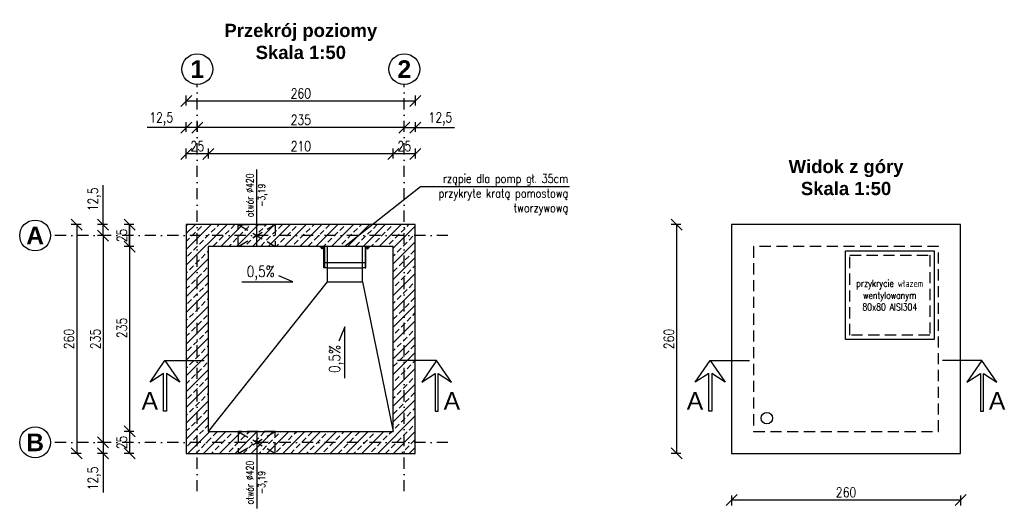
# Model space of a CAD drawing. Header units: millimetres. Extents: x -62780 to 1772512, y -757464 to -52755.
# Tile 36 of 65: x 1757832 to 1758950, y -584279 to -583723. Entities that reach past the tile are written whole.
import ezdxf

# ---------------------------------------------------------------- set-up
doc = ezdxf.new("R2010")
doc.units = ezdxf.units.MM
doc.linetypes.add('DASHDOT', pattern=[25.4, 12.7, -6.35, 0, -6.35])
doc.linetypes.add('DASHED', pattern=[19.05, 12.7, -6.35])
for name, color, linetype in [('AAA Cienka linia', 11, 'Continuous'), ('AAA Kreskowanie', 30, 'Continuous'), ('AAA L-Opis', 3, 'Continuous'), ('AAA Opis', 2, 'Continuous'), ('AAA Osie', 1, 'DASHDOT'), ('AAA Przerywana', 8, 'DASHED'), ('AAA Widok', 2, 'Continuous'), ('AAA Wymiar', 1, 'Continuous'), ('AAA Ściana', 7, 'Continuous')]:
    doc.layers.add(name, color=color, linetype=linetype)
doc.styles.add('Arial B', font='arialbd.ttf')
doc.styles.get("Standard").update_dxf_attribs({"font": 'simplex.shx', "width": 0.8})
doc.dimstyles.new('1 do 50', dxfattribs={"dimscale": 5, "dimtxt": 2.25, "dimasz": 2.5, "dimexe": 1.25, "dimexo": 0.625, "dimtad": 1, "dimdec": 1, "dimrnd": 0.5, "dimtxsty": 'Standard', "dimblk": 'OBLIQUE', "dimcen": 2.5, "dimclrd": 256, "dimclre": 256, "dimclrt": 2, "dimadec": 0, "dimazin": 0, "dimtfac": 1, "dimtdec": 0, "dimtmove": 0, "dimatfit": 3, "dimldrblk": 'OBLIQUE', "dimfxl": 1, "dimfxlon": 1, "dimlwd": -1, "dimlwe": -1, "dimarcsym": 0})

# ---------------------------------------------------------------- blocks, each defined once
blk = doc.blocks.new('_OBLIQUE')
at = {"color": 0, "linetype": 'ByBlock', "lineweight": -2}
blk.add_line((-0.5, -0.5), (0.5, 0.5), dxfattribs=at)
blk = doc.blocks.new('*D77')
at = {"layer": 'AAA Wymiar'}
for p, q in [((1758582.5, -583955.5), (1758571.3, -583955.5)), ((1758577.5, -583955.5), (1758577.5, -584215.5)), ((1758582.5, -584215.5), (1758571.3, -584215.5))]:
    blk.add_line(p, q, dxfattribs=at)
at = {"layer": 'Defpoints', "color": 0, "lineweight": -2}
for p in [(1758639.9, -583955.5), (1758577.5, -584215.5), (1758639.9, -584215.5)]:
    blk.add_point(p, dxfattribs=at)
at = {"layer": 'AAA Wymiar', "xscale": 12.5, "yscale": 12.5, "zscale": 12.5}
for p, rotation in [((1758577.5, -583955.5), 90), ((1758577.5, -584215.5), 270)]:
    blk.add_blockref('_OBLIQUE', p, dxfattribs=dict(at, rotation=rotation))
at = {"layer": 'AAA Wymiar', "color": 2, "lineweight": -2, "insert": (1758568.8, -584085.5), "char_height": 11.25, "attachment_point": 5, "rotation": 90}
blk.add_mtext('260', dxfattribs=at)
blk = doc.blocks.new('*D78')
at = {"layer": 'AAA Wymiar'}
for p, q in [((1758639.9, -584263.4), (1758639.9, -584274.7)), ((1758899.9, -584263.4), (1758899.9, -584274.7)), ((1758899.9, -584268.4), (1758639.9, -584268.4))]:
    blk.add_line(p, q, dxfattribs=at)
at = {"layer": 'Defpoints', "color": 0, "lineweight": -2}
for p in [(1758639.9, -584215.5), (1758899.9, -584215.5), (1758639.9, -584268.4)]:
    blk.add_point(p, dxfattribs=at)
at = {"layer": 'AAA Wymiar', "xscale": 12.5, "yscale": 12.5, "zscale": 12.5, "rotation": 180}
blk.add_blockref('_OBLIQUE', (1758639.9, -584268.4), dxfattribs=at)
at = {"layer": 'AAA Wymiar', "xscale": 12.5, "yscale": 12.5, "zscale": 12.5}
blk.add_blockref('_OBLIQUE', (1758899.9, -584268.4), dxfattribs=at)
at = {"layer": 'AAA Wymiar', "color": 2, "lineweight": -2, "insert": (1758769.9, -584259.7), "char_height": 11.25, "attachment_point": 5}
blk.add_mtext('260', dxfattribs=at)
blk = doc.blocks.new('*D79')
at = {"layer": 'AAA Wymiar'}
for p, q in [((1758255.9, -583880.4), (1758255.9, -583869.1)), ((1758280.9, -583880.4), (1758280.9, -583869.1)), ((1758280.9, -583875.4), (1758255.9, -583875.4))]:
    blk.add_line(p, q, dxfattribs=at)
at = {"layer": 'Defpoints', "color": 0, "lineweight": -2}
for p in [(1758255.9, -583875.4), (1758280.9, -583955.5), (1758255.9, -583980.5)]:
    blk.add_point(p, dxfattribs=at)
at = {"layer": 'AAA Wymiar', "xscale": 12.5, "yscale": 12.5, "zscale": 12.5, "rotation": 180}
blk.add_blockref('_OBLIQUE', (1758255.9, -583875.4), dxfattribs=at)
at = {"layer": 'AAA Wymiar', "xscale": 12.5, "yscale": 12.5, "zscale": 12.5}
blk.add_blockref('_OBLIQUE', (1758280.9, -583875.4), dxfattribs=at)
at = {"layer": 'AAA Wymiar', "color": 2, "lineweight": -2, "insert": (1758268.4, -583866.6), "char_height": 11.25, "attachment_point": 5}
blk.add_mtext('25', dxfattribs=at)
blk = doc.blocks.new('*D80')
at = {"layer": 'AAA Wymiar'}
for p, q in [((1758045.9, -583880.4), (1758045.9, -583869.1)), ((1758255.9, -583880.4), (1758255.9, -583869.1)), ((1758255.9, -583875.4), (1758045.9, -583875.4))]:
    blk.add_line(p, q, dxfattribs=at)
at = {"layer": 'Defpoints', "color": 0, "lineweight": -2}
for p in [(1758045.9, -583875.4), (1758045.9, -583980.5), (1758255.9, -583980.5)]:
    blk.add_point(p, dxfattribs=at)
at = {"layer": 'AAA Wymiar', "xscale": 12.5, "yscale": 12.5, "zscale": 12.5, "rotation": 180}
blk.add_blockref('_OBLIQUE', (1758045.9, -583875.4), dxfattribs=at)
at = {"layer": 'AAA Wymiar', "xscale": 12.5, "yscale": 12.5, "zscale": 12.5}
blk.add_blockref('_OBLIQUE', (1758255.9, -583875.4), dxfattribs=at)
at = {"layer": 'AAA Wymiar', "color": 2, "lineweight": -2, "insert": (1758150.9, -583866.6), "char_height": 11.25, "attachment_point": 5}
blk.add_mtext('210', dxfattribs=at)
blk = doc.blocks.new('*D81')
at = {"layer": 'AAA Wymiar'}
for p, q in [((1758020.9, -583880.4), (1758020.9, -583869.1)), ((1758045.9, -583880.4), (1758045.9, -583869.1)), ((1758045.9, -583875.4), (1758020.9, -583875.4))]:
    blk.add_line(p, q, dxfattribs=at)
at = {"layer": 'Defpoints', "color": 0, "lineweight": -2}
for p in [(1758020.9, -583875.4), (1758020.9, -583955.5), (1758045.9, -583980.5)]:
    blk.add_point(p, dxfattribs=at)
at = {"layer": 'AAA Wymiar', "xscale": 12.5, "yscale": 12.5, "zscale": 12.5, "rotation": 180}
blk.add_blockref('_OBLIQUE', (1758020.9, -583875.4), dxfattribs=at)
at = {"layer": 'AAA Wymiar', "xscale": 12.5, "yscale": 12.5, "zscale": 12.5}
blk.add_blockref('_OBLIQUE', (1758045.9, -583875.4), dxfattribs=at)
at = {"layer": 'AAA Wymiar', "color": 2, "lineweight": -2, "insert": (1758033.4, -583866.6), "char_height": 11.25, "attachment_point": 5}
blk.add_mtext('25', dxfattribs=at)
blk = doc.blocks.new('*D82')
at = {"layer": 'AAA Wymiar'}
for p, q in [((1758268.4, -583850.4), (1758268.4, -583839.1)), ((1758280.9, -583850.4), (1758280.9, -583839.1)), ((1758268.4, -583845.4), (1758280.9, -583845.4)), ((1758280.9, -583845.4), (1758325.3, -583845.4))]:
    blk.add_line(p, q, dxfattribs=at)
at = {"layer": 'Defpoints', "color": 0, "lineweight": -2}
for p in [(1758280.9, -583845.4), (1758280.9, -583955.5), (1758268.4, -583968)]:
    blk.add_point(p, dxfattribs=at)
at = {"layer": 'AAA Wymiar', "xscale": 12.5, "yscale": 12.5, "zscale": 12.5, "rotation": 180}
blk.add_blockref('_OBLIQUE', (1758268.4, -583845.4), dxfattribs=at)
at = {"layer": 'AAA Wymiar', "xscale": 12.5, "yscale": 12.5, "zscale": 12.5}
blk.add_blockref('_OBLIQUE', (1758280.9, -583845.4), dxfattribs=at)
at = {"layer": 'AAA Wymiar', "color": 2, "lineweight": -2, "insert": (1758309.4, -583835.6), "char_height": 11.25, "attachment_point": 5}
blk.add_mtext('12,5', dxfattribs=at)
blk = doc.blocks.new('*D83')
at = {"layer": 'AAA Wymiar'}
for p, q in [((1758033.4, -583850.4), (1758033.4, -583839.1)), ((1758268.4, -583850.4), (1758268.4, -583839.1)), ((1758268.4, -583845.4), (1758033.4, -583845.4))]:
    blk.add_line(p, q, dxfattribs=at)
at = {"layer": 'Defpoints', "color": 0, "lineweight": -2}
for p in [(1758033.4, -583845.4), (1758033.4, -583968), (1758268.4, -583968)]:
    blk.add_point(p, dxfattribs=at)
at = {"layer": 'AAA Wymiar', "xscale": 12.5, "yscale": 12.5, "zscale": 12.5, "rotation": 180}
blk.add_blockref('_OBLIQUE', (1758033.4, -583845.4), dxfattribs=at)
at = {"layer": 'AAA Wymiar', "xscale": 12.5, "yscale": 12.5, "zscale": 12.5}
blk.add_blockref('_OBLIQUE', (1758268.4, -583845.4), dxfattribs=at)
at = {"layer": 'AAA Wymiar', "color": 2, "lineweight": -2, "insert": (1758150.9, -583836.6), "char_height": 11.25, "attachment_point": 5}
blk.add_mtext('235', dxfattribs=at)
blk = doc.blocks.new('*D84')
at = {"layer": 'AAA Wymiar'}
for p, q in [((1758020.9, -583850.4), (1758020.9, -583839.1)), ((1758033.4, -583850.4), (1758033.4, -583839.1)), ((1758020.9, -583845.4), (1757976.4, -583845.4)), ((1758033.4, -583845.4), (1758020.9, -583845.4))]:
    blk.add_line(p, q, dxfattribs=at)
at = {"layer": 'Defpoints', "color": 0, "lineweight": -2}
for p in [(1758020.9, -583845.4), (1758020.9, -583955.5), (1758033.4, -583968)]:
    blk.add_point(p, dxfattribs=at)
at = {"layer": 'AAA Wymiar', "xscale": 12.5, "yscale": 12.5, "zscale": 12.5, "rotation": 180}
blk.add_blockref('_OBLIQUE', (1758020.9, -583845.4), dxfattribs=at)
at = {"layer": 'AAA Wymiar', "xscale": 12.5, "yscale": 12.5, "zscale": 12.5}
blk.add_blockref('_OBLIQUE', (1758033.4, -583845.4), dxfattribs=at)
at = {"layer": 'AAA Wymiar', "color": 2, "lineweight": -2, "insert": (1757992.4, -583835.6), "char_height": 11.25, "attachment_point": 5}
blk.add_mtext('12,5', dxfattribs=at)
blk = doc.blocks.new('*D85')
at = {"layer": 'AAA Wymiar'}
for p, q in [((1758020.9, -583820.4), (1758020.9, -583809.1)), ((1758280.9, -583815.4), (1758020.9, -583815.4)), ((1758280.9, -583820.4), (1758280.9, -583809.1))]:
    blk.add_line(p, q, dxfattribs=at)
at = {"layer": 'Defpoints', "color": 0, "lineweight": -2}
for p in [(1758020.9, -583815.4), (1758020.9, -583955.5), (1758280.9, -583955.5)]:
    blk.add_point(p, dxfattribs=at)
at = {"layer": 'AAA Wymiar', "xscale": 12.5, "yscale": 12.5, "zscale": 12.5, "rotation": 180}
blk.add_blockref('_OBLIQUE', (1758020.9, -583815.4), dxfattribs=at)
at = {"layer": 'AAA Wymiar', "xscale": 12.5, "yscale": 12.5, "zscale": 12.5}
blk.add_blockref('_OBLIQUE', (1758280.9, -583815.4), dxfattribs=at)
at = {"layer": 'AAA Wymiar', "color": 2, "lineweight": -2, "insert": (1758150.9, -583806.6), "char_height": 11.25, "attachment_point": 5}
blk.add_mtext('260', dxfattribs=at)
blk = doc.blocks.new('*D86')
at = {"layer": 'AAA Wymiar'}
for p, q in [((1757961.4, -583955.5), (1757950.2, -583955.5)), ((1757956.4, -583980.5), (1757956.4, -583955.5)), ((1757961.4, -583980.5), (1757950.2, -583980.5))]:
    blk.add_line(p, q, dxfattribs=at)
at = {"layer": 'Defpoints', "color": 0, "lineweight": -2}
for p in [(1757956.4, -583955.5), (1758020.9, -583955.5), (1758045.9, -583980.5)]:
    blk.add_point(p, dxfattribs=at)
at = {"layer": 'AAA Wymiar', "xscale": 12.5, "yscale": 12.5, "zscale": 12.5}
for p, rotation in [((1757956.4, -583955.5), 90), ((1757956.4, -583980.5), 270)]:
    blk.add_blockref('_OBLIQUE', p, dxfattribs=dict(at, rotation=rotation))
at = {"layer": 'AAA Wymiar', "color": 2, "lineweight": -2, "insert": (1757947.7, -583968), "char_height": 11.25, "attachment_point": 5, "rotation": 90}
blk.add_mtext('25', dxfattribs=at)
blk = doc.blocks.new('*D87')
at = {"layer": 'AAA Wymiar'}
for p, q in [((1757961.4, -583955.5), (1757950.2, -583955.5)), ((1757956.4, -583955.5), (1757956.4, -584190.5)), ((1757961.4, -584190.5), (1757950.2, -584190.5))]:
    blk.add_line(p, q, dxfattribs=at)
at = {"layer": 'Defpoints', "color": 0, "lineweight": -2}
for p in [(1758020.9, -583955.5), (1757956.4, -584190.5), (1758045.9, -584190.5)]:
    blk.add_point(p, dxfattribs=at)
at = {"layer": 'AAA Wymiar', "xscale": 12.5, "yscale": 12.5, "zscale": 12.5}
for p, rotation in [((1757956.4, -583955.5), 90), ((1757956.4, -584190.5), 270)]:
    blk.add_blockref('_OBLIQUE', p, dxfattribs=dict(at, rotation=rotation))
at = {"layer": 'AAA Wymiar', "color": 2, "lineweight": -2, "insert": (1757947.7, -584073), "char_height": 11.25, "attachment_point": 5, "rotation": 90}
blk.add_mtext('235', dxfattribs=at)
blk = doc.blocks.new('*D88')
at = {"layer": 'AAA Wymiar'}
for p, q in [((1757961.4, -584190.5), (1757950.2, -584190.5)), ((1757956.4, -584190.5), (1757956.4, -584215.5)), ((1757961.4, -584215.5), (1757950.2, -584215.5))]:
    blk.add_line(p, q, dxfattribs=at)
at = {"layer": 'Defpoints', "color": 0, "lineweight": -2}
for p in [(1758045.9, -584190.5), (1757956.4, -584215.5), (1758020.9, -584215.5)]:
    blk.add_point(p, dxfattribs=at)
at = {"layer": 'AAA Wymiar', "xscale": 12.5, "yscale": 12.5, "zscale": 12.5}
for p, rotation in [((1757956.4, -584190.5), 90), ((1757956.4, -584215.5), 270)]:
    blk.add_blockref('_OBLIQUE', p, dxfattribs=dict(at, rotation=rotation))
at = {"layer": 'AAA Wymiar', "color": 2, "lineweight": -2, "insert": (1757947.7, -584203), "char_height": 11.25, "attachment_point": 5, "rotation": 90}
blk.add_mtext('25', dxfattribs=at)
blk = doc.blocks.new('*D89')
at = {"layer": 'AAA Wymiar'}
for p, q in [((1757926.4, -583955.5), (1757926.4, -583911)), ((1757931.4, -583955.5), (1757920.2, -583955.5)), ((1757926.4, -583968), (1757926.4, -583955.5)), ((1757931.4, -583968), (1757920.2, -583968))]:
    blk.add_line(p, q, dxfattribs=at)
at = {"layer": 'Defpoints', "color": 0, "lineweight": -2}
for p in [(1757926.4, -583955.5), (1758020.9, -583955.5), (1758033.4, -583968)]:
    blk.add_point(p, dxfattribs=at)
at = {"layer": 'AAA Wymiar', "xscale": 12.5, "yscale": 12.5, "zscale": 12.5}
for p, rotation in [((1757926.4, -583955.5), 90), ((1757926.4, -583968), 270)]:
    blk.add_blockref('_OBLIQUE', p, dxfattribs=dict(at, rotation=rotation))
at = {"layer": 'AAA Wymiar', "color": 2, "lineweight": -2, "insert": (1757916.6, -583927), "char_height": 11.25, "attachment_point": 5, "rotation": 90}
blk.add_mtext('12,5', dxfattribs=at)
blk = doc.blocks.new('*D90')
at = {"layer": 'AAA Wymiar'}
for p, q in [((1757931.4, -583968), (1757920.2, -583968)), ((1757926.4, -583968), (1757926.4, -584203)), ((1757931.4, -584203), (1757920.2, -584203))]:
    blk.add_line(p, q, dxfattribs=at)
at = {"layer": 'Defpoints', "color": 0, "lineweight": -2}
for p in [(1758033.4, -583968), (1757926.4, -584203), (1758033.4, -584203)]:
    blk.add_point(p, dxfattribs=at)
at = {"layer": 'AAA Wymiar', "xscale": 12.5, "yscale": 12.5, "zscale": 12.5}
for p, rotation in [((1757926.4, -583968), 90), ((1757926.4, -584203), 270)]:
    blk.add_blockref('_OBLIQUE', p, dxfattribs=dict(at, rotation=rotation))
at = {"layer": 'AAA Wymiar', "color": 2, "lineweight": -2, "insert": (1757917.7, -584085.5), "char_height": 11.25, "attachment_point": 5, "rotation": 90}
blk.add_mtext('235', dxfattribs=at)
blk = doc.blocks.new('*D91')
at = {"layer": 'AAA Wymiar'}
for p, q in [((1757931.4, -584203), (1757920.2, -584203)), ((1757926.4, -584203), (1757926.4, -584215.5)), ((1757931.4, -584215.5), (1757920.2, -584215.5)), ((1757926.4, -584215.5), (1757926.4, -584259.9))]:
    blk.add_line(p, q, dxfattribs=at)
at = {"layer": 'Defpoints', "color": 0, "lineweight": -2}
for p in [(1758033.4, -584203), (1757926.4, -584215.5), (1758020.9, -584215.5)]:
    blk.add_point(p, dxfattribs=at)
at = {"layer": 'AAA Wymiar', "xscale": 12.5, "yscale": 12.5, "zscale": 12.5}
for p, rotation in [((1757926.4, -584203), 90), ((1757926.4, -584215.5), 270)]:
    blk.add_blockref('_OBLIQUE', p, dxfattribs=dict(at, rotation=rotation))
at = {"layer": 'AAA Wymiar', "color": 2, "lineweight": -2, "insert": (1757916.6, -584243.9), "char_height": 11.25, "attachment_point": 5, "rotation": 90}
blk.add_mtext('12,5', dxfattribs=at)
blk = doc.blocks.new('*D92')
at = {"layer": 'AAA Wymiar'}
for p, q in [((1757901.4, -583955.5), (1757890.2, -583955.5)), ((1757896.4, -583955.5), (1757896.4, -584215.5)), ((1757901.4, -584215.5), (1757890.2, -584215.5))]:
    blk.add_line(p, q, dxfattribs=at)
at = {"layer": 'Defpoints', "color": 0, "lineweight": -2}
for p in [(1758020.9, -583955.5), (1757896.4, -584215.5), (1758020.9, -584215.5)]:
    blk.add_point(p, dxfattribs=at)
at = {"layer": 'AAA Wymiar', "xscale": 12.5, "yscale": 12.5, "zscale": 12.5}
for p, rotation in [((1757896.4, -583955.5), 90), ((1757896.4, -584215.5), 270)]:
    blk.add_blockref('_OBLIQUE', p, dxfattribs=dict(at, rotation=rotation))
at = {"layer": 'AAA Wymiar', "color": 2, "lineweight": -2, "insert": (1757887.7, -584085.5), "char_height": 11.25, "attachment_point": 5, "rotation": 90}
blk.add_mtext('260', dxfattribs=at)
blk = doc.blocks.new('zw$D912')
at = {"layer": 'AAA Cienka linia', "lineweight": -2}
for p, q in [((-82.1, -1.1), (-81.9, -1)), ((-82.1, -1.7), (-82.1, -1.1)), ((-81.9, -1.8), (-82.1, -1.7)), ((-81.2, -0.8), (-82, -0.8)), ((-82, -1), (-82, -0.8)), ((-82, -1), (-80.2, -1)), ((-81.9, -1), (-81.8, -1)), ((-81.8, -1.8), (-81.9, -1.8)), ((-81.1, -1), (-81.8, -1)), ((-81.1, -1.8), (-81.8, -1.8)), ((-81.6, -0.8), (-80.7, -0.8)), ((-81.6, -1.1), (-81.6, -1)), ((-81.6, -1.7), (-81.6, -1.1)), ((-81.6, -1.1), (-81.1, -1.1)), ((-81.6, -1.8), (-81.6, -1.1)), ((-81.6, -2.4), (-81.6, -1.8)), ((-81.6, -2.5), (-81.6, -1.8)), ((-80.6, -1.8), (-81.6, -1.8)), ((-80.7, -1.8), (-81.6, -1.8)), ((-81.1, -1.8), (-81.6, -1.8)), ((-81.6, -1.8), (-81.6, -1.8)), ((-81.6, -1.8), (-81.6, -1.8)), ((-81.6, -2.5), (-81.6, -2.4)), ((-81.1, -2.4), (-81.6, -2.4)), ((-81.1, -2.5), (-81.6, -2.5)), ((-81.2, -0.8), (-81.2, -0.8)), ((-80.2, -0.8), (-81.2, -0.8)), ((-81.2, -0.8), (-81.2, -0.8)), ((-81.1, -1.9), (-81.1, -0.9)), ((-81.1, -1), (-80.4, -1)), ((-81.1, -1.1), (-80.7, -1.1)), ((-81.1, -1.8), (-81.1, -2.7)), ((-80.4, -1.8), (-81.1, -1.8)), ((-80.6, -1.8), (-81.1, -1.8)), ((-80.6, -2.4), (-81.1, -2.4)), ((-80.7, -2.5), (-81.1, -2.5)), ((-80.6, -1), (-80.7, -1.1)), ((-80.7, -1.7), (-80.7, -1.1)), ((-80.7, -1.1), (-80.7, -1.8)), ((-80.7, -2.5), (-80.7, -1.8)), ((-80.7, -1.8), (-80.6, -1.8)), ((-80.6, -2.4), (-80.7, -2.5)), ((-80.6, -1.8), (-80.6, -2.4)), ((-80.6, -1.8), (-80.6, -1.8)), ((-80.4, -1), (-80.3, -1)), ((-80.3, -1.8), (-80.4, -1.8)), ((-80.3, -1), (-80.2, -1.1)), ((-80.2, -1.7), (-80.3, -1.8)), ((-80.2, -1), (-80.2, -0.8)), ((-80.2, -1.7), (-80.2, -1.1)), ((-30.3, -1), (-30.5, -1.1)), ((-30.5, -1.7), (-30.5, -1.1)), ((-30.5, -1.7), (-30.3, -1.8)), ((-30.4, -0.8), (-29.5, -0.8)), ((-30.4, -1), (-30.4, -0.8)), ((-28.6, -1), (-30.4, -1)), ((-30.2, -1), (-30.3, -1)), ((-30.3, -1.8), (-30.2, -1.8)), ((-29.5, -1), (-30.2, -1)), ((-30.2, -1.8), (-29.5, -1.8)), ((-29.1, -0.8), (-30, -0.8)), ((-30, -1), (-30, -1.1)), ((-30, -1.7), (-30, -1.1)), ((-29.5, -1.1), (-30, -1.1)), ((-30, -1.1), (-30, -1.8)), ((-30, -1.8), (-30, -2.4)), ((-30, -2.5), (-30, -1.8)), ((-30, -1.8), (-29, -1.8)), ((-30, -1.8), (-29.1, -1.8)), ((-30, -1.8), (-29.5, -1.8)), ((-30, -1.8), (-30, -1.8)), ((-30, -1.8), (-30, -1.8)), ((-30, -2.4), (-30, -2.5)), ((-30, -2.4), (-29.5, -2.4)), ((-30, -2.5), (-29.5, -2.5)), ((-29.5, -0.8), (-29.4, -0.8)), ((-29.5, -1.9), (-29.5, -0.9)), ((-29.5, -1), (-28.8, -1)), ((-29.1, -1.1), (-29.5, -1.1)), ((-29.5, -1.8), (-29.5, -2.7)), ((-29.5, -1.8), (-28.8, -1.8)), ((-29.5, -1.8), (-29, -1.8)), ((-29.5, -2.4), (-29, -2.4)), ((-29.5, -2.5), (-29.1, -2.5)), ((-29.4, -0.8), (-29.4, -0.8)), ((-29.4, -0.8), (-28.6, -0.8)), ((-29.1, -1.1), (-29, -1)), ((-29.1, -1.7), (-29.1, -1.1)), ((-29.1, -1.8), (-29.1, -1.1)), ((-29.1, -2.5), (-29.1, -1.8)), ((-29, -1.8), (-29.1, -1.8)), ((-29.1, -2.5), (-29, -2.4)), ((-29, -2.4), (-29, -1.8)), ((-29, -1.8), (-29, -1.8)), ((-28.7, -1), (-28.8, -1)), ((-28.8, -1.8), (-28.7, -1.8)), ((-28.6, -1.1), (-28.7, -1)), ((-28.7, -1.8), (-28.6, -1.7)), ((-28.6, -1), (-28.6, -0.8)), ((-28.6, -1.7), (-28.6, -1.1)), ((-75.3, -18.3), (-35.3, -18.3)), ((-75.3, -24.3), (-35.3, -24.3))]:
    blk.add_line(p, q, dxfattribs=at)
for points in [[(-79.5, -0.8), (-83.1, -0.8), (-83.1, 0), (-79.1, 0)], [(-78.3, -0.8), (-78.3, -24.3), (-79.1, -24.3), (-79.1, -1.2)], [(-32.3, -0.8), (-32.3, -24.3), (-31.5, -24.3), (-31.5, -1.2)], [(-31.1, -0.8), (-27.5, -0.8), (-27.5, 0), (-31.5, 0)]]:
    blk.add_lwpolyline(points, dxfattribs=at)
for points in [[(-78.3, -18.3), (-75.3, -18.3), (-75.3, -24.3), (-78.3, -24.3)], [(-35.3, -18.3), (-32.3, -18.3), (-32.3, -24.3), (-35.3, -24.3)]]:
    blk.add_lwpolyline(points, close=True, dxfattribs=at)
for centre, radius, start, end in [((-79.5, -1.2), 0.4, 0, 90), ((-79.1, -0.8), 0.8, 0, 90), ((-31.5, -0.8), 0.8, 90, 180), ((-31.1, -1.2), 0.4, 90, 180)]:
    blk.add_arc(centre, radius, start, end, dxfattribs=at)
at = {"layer": 'AAA Cienka linia', "lineweight": -2, "extrusion": (0, 0, -1)}
for centre, major_axis, start_param, end_param in [((-81.1, -0.9), (-0.89, -1.57), 1.468024, 1.608523), ((-81.1, -1.1), (-0.89, -1.57), 1.5653, 1.706775), ((-81.1, -0.9), (-0.528, -0.925), 1.434326, 1.672464)]:
    blk.add_ellipse(centre, major_axis=major_axis, ratio=0.095008, start_param=start_param, end_param=end_param, dxfattribs=at)
at = {"layer": 'AAA Cienka linia', "lineweight": -2}
for centre, major_axis, start_param, end_param in [((-29.5, -1.1), (0.89, -1.57), 1.5653, 1.706775), ((-29.5, -0.9), (0.528, -0.925), 1.434326, 1.672464), ((-29.5, -0.9), (0.89, -1.57), 1.468024, 1.608523)]:
    blk.add_ellipse(centre, major_axis=major_axis, ratio=0.095008, start_param=start_param, end_param=end_param, dxfattribs=at)
for points, knots in [([(-82.1, -1.1), (-82, -1.1), (-82, -1.1), (-81.9, -1), (-81.9, -1), (-81.8, -1)], [0, 0, 0, 0, 0.5, 0.5, 1, 1, 1, 1]), ([(-82.1, -1.7), (-82, -1.8), (-82, -1.8), (-81.9, -1.8), (-81.9, -1.8), (-81.8, -1.8)], [0, 0, 0, 0, 0.5, 0.5, 1, 1, 1, 1]), ([(-81.8, -1), (-81.8, -1), (-81.8, -1), (-81.7, -1), (-81.7, -1), (-81.7, -1.1), (-81.6, -1.1), (-81.6, -1.1)], [0, 0, 0, 0, 0.25, 0.25, 0.5, 0.5, 1, 1, 1, 1]), ([(-81.8, -1.8), (-81.8, -1.8), (-81.8, -1.8), (-81.7, -1.8), (-81.7, -1.8), (-81.7, -1.8), (-81.6, -1.8), (-81.6, -1.7)], [0, 0, 0, 0, 0.25, 0.25, 0.5, 0.5, 1, 1, 1, 1]), ([(-81.1, -1), (-81.2, -1), (-81.3, -1), (-81.4, -1.1), (-81.5, -1.1), (-81.6, -1.1)], [0, 0, 0, 0, 0.5, 0.5, 1, 1, 1, 1]), ([(-81.1, -1.8), (-81.2, -1.8), (-81.3, -1.8), (-81.4, -1.8), (-81.5, -1.8), (-81.6, -1.7)], [0, 0, 0, 0, 0.5, 0.5, 1, 1, 1, 1]), ([(-80.7, -1.1), (-80.7, -1.1), (-80.8, -1.1), (-81, -1), (-81.1, -1), (-81.1, -1)], [0, 0, 0, 0, 0.5, 0.5, 1, 1, 1, 1]), ([(-80.7, -1.7), (-80.7, -1.8), (-80.8, -1.8), (-81, -1.8), (-81.1, -1.8), (-81.1, -1.8)], [0, 0, 0, 0, 0.5, 0.5, 1, 1, 1, 1]), ([(-80.7, -1.1), (-80.6, -1.1), (-80.6, -1.1), (-80.5, -1), (-80.5, -1), (-80.4, -1)], [0, 0, 0, 0, 0.5, 0.5, 1, 1, 1, 1]), ([(-80.7, -1.7), (-80.6, -1.8), (-80.6, -1.8), (-80.5, -1.8), (-80.5, -1.8), (-80.4, -1.8)], [0, 0, 0, 0, 0.5, 0.5, 1, 1, 1, 1]), ([(-80.4, -1), (-80.4, -1), (-80.4, -1), (-80.4, -1), (-80.3, -1), (-80.3, -1.1), (-80.2, -1.1), (-80.2, -1.1)], [0, 0, 0, 0, 0.25, 0.25, 0.5, 0.5, 1, 1, 1, 1]), ([(-80.4, -1.8), (-80.4, -1.8), (-80.4, -1.8), (-80.4, -1.8), (-80.3, -1.8), (-80.3, -1.8), (-80.2, -1.8), (-80.2, -1.7)], [0, 0, 0, 0, 0.25, 0.25, 0.5, 0.5, 1, 1, 1, 1]), ([(-30.2, -1), (-30.2, -1), (-30.3, -1), (-30.3, -1), (-30.3, -1), (-30.4, -1.1), (-30.4, -1.1), (-30.5, -1.1)], [0, 0, 0, 0, 0.25, 0.25, 0.5, 0.5, 1, 1, 1, 1]), ([(-30.2, -1.8), (-30.2, -1.8), (-30.3, -1.8), (-30.3, -1.8), (-30.3, -1.8), (-30.4, -1.8), (-30.4, -1.8), (-30.5, -1.7)], [0, 0, 0, 0, 0.25, 0.25, 0.5, 0.5, 1, 1, 1, 1]), ([(-30, -1.1), (-30, -1.1), (-30.1, -1.1), (-30.1, -1), (-30.2, -1), (-30.2, -1)], [0, 0, 0, 0, 0.5, 0.5, 1, 1, 1, 1]), ([(-30, -1.7), (-30, -1.8), (-30.1, -1.8), (-30.1, -1.8), (-30.2, -1.8), (-30.2, -1.8)], [0, 0, 0, 0, 0.5, 0.5, 1, 1, 1, 1]), ([(-30, -1.1), (-29.9, -1.1), (-29.8, -1.1), (-29.7, -1), (-29.6, -1), (-29.5, -1)], [0, 0, 0, 0, 0.5, 0.5, 1, 1, 1, 1]), ([(-30, -1.7), (-29.9, -1.8), (-29.8, -1.8), (-29.7, -1.8), (-29.6, -1.8), (-29.5, -1.8)], [0, 0, 0, 0, 0.5, 0.5, 1, 1, 1, 1]), ([(-29.5, -1), (-29.5, -1), (-29.4, -1), (-29.2, -1.1), (-29.1, -1.1), (-29.1, -1.1)], [0, 0, 0, 0, 0.5, 0.5, 1, 1, 1, 1]), ([(-29.5, -1.8), (-29.5, -1.8), (-29.4, -1.8), (-29.2, -1.8), (-29.1, -1.8), (-29.1, -1.7)], [0, 0, 0, 0, 0.5, 0.5, 1, 1, 1, 1]), ([(-28.8, -1), (-28.9, -1), (-28.9, -1), (-28.9, -1), (-28.9, -1), (-29, -1.1), (-29, -1.1), (-29.1, -1.1)], [0, 0, 0, 0, 0.25, 0.25, 0.5, 0.5, 1, 1, 1, 1]), ([(-28.8, -1.8), (-28.9, -1.8), (-28.9, -1.8), (-28.9, -1.8), (-28.9, -1.8), (-29, -1.8), (-29, -1.8), (-29.1, -1.7)], [0, 0, 0, 0, 0.25, 0.25, 0.5, 0.5, 1, 1, 1, 1]), ([(-28.6, -1.1), (-28.6, -1.1), (-28.7, -1.1), (-28.8, -1), (-28.8, -1), (-28.8, -1)], [0, 0, 0, 0, 0.5, 0.5, 1, 1, 1, 1]), ([(-28.6, -1.7), (-28.6, -1.8), (-28.7, -1.8), (-28.8, -1.8), (-28.8, -1.8), (-28.8, -1.8)], [0, 0, 0, 0, 0.5, 0.5, 1, 1, 1, 1])]:
    blk.add_open_spline(points, degree=3, knots=knots, dxfattribs=at)

msp = doc.modelspace()

# ---------------------------------------------------------------- hatches: boundary and pattern name
at = {"layer": 'AAA Kreskowanie', "lineweight": -2}
h = msp.add_hatch(dxfattribs=at)
h.set_pattern_fill('ANSI33', color=256, scale=2, style=0)
h.set_pattern_definition([(45, (1655083.816, -541907.587), (-8.9802561, 8.9802561), []), (45, (1655092.797, -541907.587), (-8.9802561, 8.9802561), [6.35, -3.175])])
h.paths.add_polyline_path([(1758020.8763, -584215.4523), (1758280.8763, -584215.4523), (1758280.8763, -583955.4523), (1758020.8763, -583955.4523)])
h.paths.add_polyline_path([(1758045.8763, -584190.4523), (1758255.8763, -584190.4523), (1758255.8763, -583980.4523), (1758045.8763, -583980.4523)], flags=16)

# ---------------------------------------------------------------- linework, layer by layer
at = {"layer": 'AAA Cienka linia', "lineweight": -2}
for points in [[(1758100.8763, -583980.4523), (1758100.8763, -583892.8528)], [(1758180.8763, -584020.4523), (1758045.8763, -584190.4523)], [(1758220.8763, -584020.4523), (1758255.8763, -584190.4523)], [(1758100.8763, -584190.4523), (1758100.8763, -584278.0519)]]:
    msp.add_lwpolyline(points, dxfattribs=at)
for points in [[(1758639.8896, -584215.4523), (1758899.8896, -584215.4523), (1758899.8896, -583955.4523), (1758639.8896, -583955.4523)], [(1758220.8763, -583980.4523), (1758180.8763, -583980.4523), (1758180.8763, -584020.4523), (1758220.8763, -584020.4523)]]:
    msp.add_lwpolyline(points, close=True, dxfattribs=at)
msp.add_circle((1758679.8896, -584175.4523), 6.5, dxfattribs=at)
at = {"layer": 'AAA L-Opis'}
for p, q in [((1757996.6748, -584110.05), (1758041.2374, -584110.05)), ((1758305.0777, -584110.05), (1758260.5151, -584110.05)), ((1758615.6882, -584110.05), (1758660.2508, -584110.05)), ((1758924.0911, -584110.05), (1758879.5285, -584110.05))]:
    msp.add_line(p, q, dxfattribs=at)
for points in [[(1758456.1017, -583912.7843), (1758286.5923, -583912.7843), (1758200.8763, -583980.4523)], [(1758083.7472, -584020.4523), (1758141.8059, -584020.4523), (1758125.7587, -584013.6801)], [(1758200.8763, -584129.9194), (1758200.8763, -584071.8607), (1758194.104, -584087.9079)]]:
    msp.add_lwpolyline(points, dxfattribs=at)
for points in [[(1757979.7037, -584134.3696), (1757996.6748, -584110.05), (1758013.6459, -584134.3696), (1757998.3596, -584124.7668), (1757998.3596, -584167.357), (1757994.99, -584167.357), (1757994.99, -584124.7668)], [(1758322.0488, -584134.3696), (1758305.0777, -584110.05), (1758288.1067, -584134.3696), (1758303.3929, -584124.7668), (1758303.3929, -584167.357), (1758306.7625, -584167.357), (1758306.7625, -584124.7668)], [(1758598.7171, -584134.3696), (1758615.6882, -584110.05), (1758632.6592, -584134.3696), (1758617.373, -584124.7668), (1758617.373, -584167.357), (1758614.0034, -584167.357), (1758614.0034, -584124.7668)], [(1758941.0622, -584134.3696), (1758924.0911, -584110.05), (1758907.12, -584134.3696), (1758922.4063, -584124.7668), (1758922.4063, -584167.357), (1758925.7759, -584167.357), (1758925.7759, -584124.7668)]]:
    msp.add_lwpolyline(points, close=True, dxfattribs=at)
for centre in [(1758033.3763, -583779.0183), (1758268.3763, -583779.0183), (1757849.213, -583967.9523), (1757849.213, -584202.9523)]:
    msp.add_circle(centre, 17.5, dxfattribs=at)
at = {"layer": 'AAA Osie'}
for points in [[(1758033.3763, -584258.3879), (1758033.3763, -583796.5183)], [(1758268.3763, -584258.3879), (1758268.3763, -583796.5183)], [(1758317.9029, -583967.9523), (1757866.713, -583967.9523)], [(1758317.9029, -584202.9523), (1757866.713, -584202.9523)]]:
    msp.add_lwpolyline(points, dxfattribs=at)
at = {"layer": 'AAA Przerywana', "lineweight": -2}
for points in [[(1758079.8763, -583955.4523), (1758121.8763, -583955.4523), (1758121.8763, -583980.4523), (1758079.8763, -583980.4523)], [(1758664.8896, -584190.4523), (1758874.8896, -584190.4523), (1758874.8896, -583980.4523), (1758664.8896, -583980.4523)], [(1758864.8896, -584081.119), (1758774.223, -584081.119), (1758774.223, -583990.4523), (1758864.8896, -583990.4523)], [(1758079.8763, -584215.4523), (1758121.8763, -584215.4523), (1758121.8763, -584190.4523), (1758079.8763, -584190.4523)]]:
    msp.add_lwpolyline(points, close=True, dxfattribs=at)
for points in [[(1758079.8763, -583980.4523), (1758121.8763, -583955.4523)], [(1758079.8763, -583955.4523), (1758121.8763, -583980.4523)], [(1758079.8763, -584190.4523), (1758121.8763, -584215.4523)], [(1758079.8763, -584215.4523), (1758121.8763, -584190.4523)]]:
    msp.add_lwpolyline(points, dxfattribs=at)
at = {"layer": 'AAA Widok', "lineweight": -2}
msp.add_lwpolyline([(1758869.8896, -584086.119), (1758769.223, -584086.119), (1758769.223, -583985.4523), (1758869.8896, -583985.4523)], close=True, dxfattribs=at)
at = {"layer": 'AAA Ściana', "lineweight": -2}
for points in [[(1758020.8763, -584215.4523), (1758280.8763, -584215.4523), (1758280.8763, -583955.4523), (1758020.8763, -583955.4523)], [(1758045.8763, -584190.4523), (1758255.8763, -584190.4523), (1758255.8763, -583980.4523), (1758045.8763, -583980.4523)]]:
    msp.add_lwpolyline(points, close=True, dxfattribs=at)

# ---------------------------------------------------------------- block references
at = {"layer": 'AAA Wymiar', "lineweight": -2}
msp.add_blockref('zw$D912', (1758256.2096, -583980.4523), dxfattribs=at)

# ---------------------------------------------------------------- texts
at = {"layer": 'AAA Opis', "attachment_point": 5, "style": 'Arial B'}
for s, insert, char_height, width in [('Przekrój poziomy\\PSkala 1:50', (1758150.8763, -583747.6703), 15, 228.796489), ('1', (1758033.3763, -583779.0183), 20, 44.614317), ('2', (1758268.3763, -583779.0183), 20, 44.614317), ('{\\fArial|b1|i0|c0|p34;Widok z góry\\PSkala 1:50}', (1758769.8896, -583902.2023), 15, 228.796489), ('A', (1757849.213, -583967.9523), 20, 44.614317), ('{\\fArial|b0|i0|c0|p34;A}', (1757979.3914, -584155.7426), 20, 33.339242), ('{\\fArial|b0|i0|c0|p34;A}', (1758322.3612, -584155.7426), 20, 33.339242), ('{\\fArial|b0|i0|c0|p34;A}', (1758598.4047, -584155.7426), 20, 33.339242), ('{\\fArial|b0|i0|c0|p34;A}', (1758941.3745, -584155.7426), 20, 33.339242), ('B', (1757849.213, -584202.9523), 20, 44.614317)]:
    msp.add_mtext(s, dxfattribs=dict(at, insert=insert, char_height=char_height, width=width))
at = {"layer": 'AAA Opis', "attachment_point": 5, "rotation": 90}
for s, insert, char_height, width in [('otwór ∅420\\P-3,19', (1758100.8763, -583922.3287), 8, 74.523818), ('0,5%', (1758191.1002, -584108.2699), 12.5, 36.13646), ('otwór ∅420\\P-3,19', (1758100.8763, -584248.5759), 8, 74.523818)]:
    msp.add_mtext(s, dxfattribs=dict(at, insert=insert, char_height=char_height, width=width))
at = {"layer": 'AAA Opis'}
for s, insert, char_height, width, attachment_point in [('rząpie dla pomp gł. 35cm przykryte kratą pomostową tworzywową', (1758454.4871, -583898.2789), 10, 165.420592, 3), ('0,5%', (1758105.3967, -584010.6762), 12.5, 36.13646, 5), ('przykrycie włazem wentylowanym\\P80x80 AISI304', (1758819.5563, -584035.7857), 8, 90.666667, 5)]:
    msp.add_mtext(s, dxfattribs=dict(at, insert=insert, char_height=char_height, width=width, attachment_point=attachment_point))

# ---------------------------------------------------------------- dimensions: what is measured, and where the dimension line sits
at = {"layer": 'AAA Wymiar', "lineweight": -2}
for base, p1, p2, picture, middle in [((1758020.8763, -583815.3976), (1758280.8763, -583955.4523), (1758020.8763, -583955.4523), '*D85', (1758150.8763, -583806.6476)), ((1758020.8763, -583845.3976), (1758033.3763, -583967.9523), (1758020.8763, -583955.4523), '*D84', (1757992.3941, -583835.5762)), ((1758280.8763, -583845.3976), (1758268.3763, -583967.9523), (1758280.8763, -583955.4523), '*D82', (1758309.3584, -583835.5762)), ((1758033.3763, -583845.3976), (1758268.3763, -583967.9523), (1758033.3763, -583967.9523), '*D83', (1758150.8763, -583836.6476)), ((1758020.8763, -583875.3976), (1758045.8763, -583980.4523), (1758020.8763, -583955.4523), '*D81', (1758033.3763, -583866.6476)), ((1758045.8763, -583875.3976), (1758255.8763, -583980.4523), (1758045.8763, -583980.4523), '*D80', (1758150.8763, -583866.6476)), ((1758255.8763, -583875.3976), (1758280.8763, -583955.4523), (1758255.8763, -583980.4523), '*D79', (1758268.3763, -583866.6476)), ((1758639.8896, -584268.4495), (1758899.8896, -584215.4523), (1758639.8896, -584215.4523), '*D78', (1758769.8896, -584259.6995))]:
    dim = msp.add_linear_dim(base=base, p1=p1, p2=p2, dimstyle='1 do 50', dxfattribs=at)
    dim.commit()
    dim.dimension.update_dxf_attribs({"geometry": picture, "text_midpoint": middle})
for base, p1, p2, picture, middle in [((1757926.4218, -583955.4523), (1758033.3763, -583967.9523), (1758020.8763, -583955.4523), '*D89', (1757916.6004, -583926.9702)), ((1757896.4218, -584215.4523), (1758020.8763, -583955.4523), (1758020.8763, -584215.4523), '*D92', (1757887.6718, -584085.4523)), ((1757956.4218, -583955.4523), (1758045.8763, -583980.4523), (1758020.8763, -583955.4523), '*D86', (1757947.6718, -583967.9523)), ((1757956.4218, -584190.4523), (1758020.8763, -583955.4523), (1758045.8763, -584190.4523), '*D87', (1757947.6718, -584072.9523)), ((1758577.543, -584215.4523), (1758639.8896, -583955.4523), (1758639.8896, -584215.4523), '*D77', (1758568.793, -584085.4523)), ((1757926.4218, -584202.9523), (1758033.3763, -583967.9523), (1758033.3763, -584202.9523), '*D90', (1757917.6718, -584085.4523)), ((1757956.4218, -584215.4523), (1758045.8763, -584190.4523), (1758020.8763, -584215.4523), '*D88', (1757947.6718, -584202.9523)), ((1757926.4218, -584215.4523), (1758033.3763, -584202.9523), (1758020.8763, -584215.4523), '*D91', (1757916.6004, -584243.9345))]:
    dim = msp.add_linear_dim(base=base, p1=p1, p2=p2, angle=90, dimstyle='1 do 50', dxfattribs=at)
    dim.commit()
    dim.dimension.update_dxf_attribs({"geometry": picture, "text_midpoint": middle})

doc.saveas('drawing.dxf')
